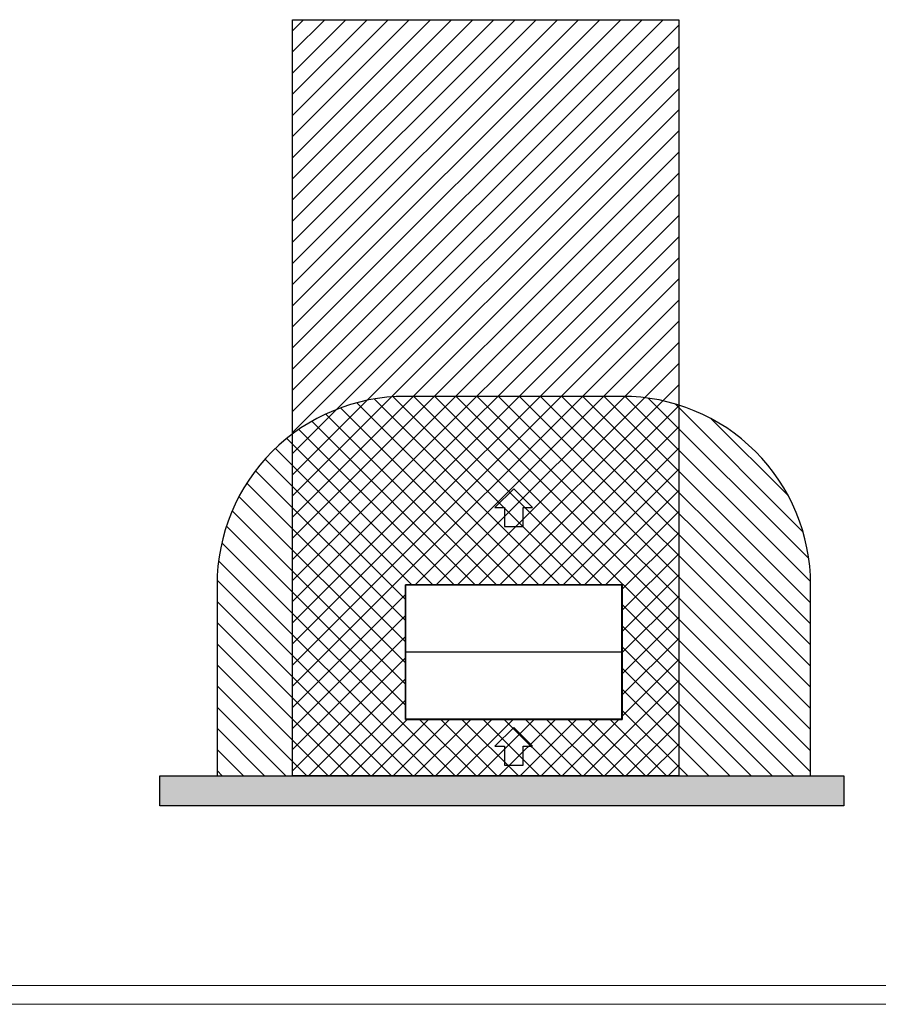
# Model space of a CAD drawing. Header units: millimetres. Extents: x 0 to 39025, y -31299 to 8400.
# Tile 71 of 209: x 4556 to 9113, y -15649 to -10421. Entities that reach past the tile are written whole.
import ezdxf

# ---------------------------------------------------------------- set-up
doc = ezdxf.new("R2010")
doc.units = ezdxf.units.MM
for name, color, linetype in [('ANOTACIJE', 7, 'Continuous'), ('FORMAT', 7, 'Continuous'), ('ODMIKI funkcionalni', 253, 'Continuous'), ('ODMIKI varnostni', 252, 'Continuous'), ('SREDNJICE_IN_TOCKE', 252, 'Continuous')]:
    doc.layers.add(name, color=color, linetype=linetype)

# ---------------------------------------------------------------- blocks, each defined once
blk = doc.blocks.new('Adapt 2 S (zgoraj)')
at = {"linetype": 'Continuous'}
for p, q in [((0, 712.1), (0, 713)), ((0, 712.1), (0, 358.5)), ((1, 712.1), (1, 358.5)), ((1149, 712.1), (1, 712.1)), ((1, 712.1), (1, 712.1)), ((1, 712.1), (4.5, 712.1)), ((2, 713.3), (3.9, 713.6)), ((2, 712.1), (2, 713.3)), ((3.9, 713.6), (4.4, 712.1)), ((4.5, 712.1), (4.5, 715)), ((4.5, 715), (1145.5, 715)), ((6.5, 715), (957.5, 715)), ((957.5, 715), (957.5, 715)), ((957.5, 715), (1026.5, 715)), ((1026.5, 715), (1026.5, 715)), ((1026.5, 715), (1028.5, 715)), ((1028.5, 715), (1028.5, 715)), ((1097.5, 715), (1028.5, 715)), ((1097.5, 715), (1097.5, 715)), ((1097.5, 715), (1143.5, 715)), ((1145.5, 712.1), (1145.5, 715)), ((1149, 712.1), (1145.5, 712.1)), ((1146.1, 713.6), (1145.6, 712.1)), ((1148, 713.3), (1146.1, 713.6)), ((1148, 713.3), (1148, 712.1)), ((1149, 358.5), (1149, 712.1)), ((1149, 712.1), (1149, 712.1)), ((1150, 712.1), (1150, 713)), ((1150, 358.5), (1150, 712.1)), ((0, 636.6), (-1, 632.4)), ((1151, 632.4), (1150, 636.6)), ((0, 357.6), (0, 358.5)), ((0, 357.6), (1, 357.6)), ((0, 357.6), (0, 357.4)), ((0, 357.4), (0, 356.5)), ((0, 357.4), (1, 357.4)), ((0, 356.5), (0, 2.9)), ((1, 357.5), (1, 358.5)), ((1, 357.6), (1, 357.4)), ((1149, 357.5), (1, 357.5)), ((1, 357.5), (1, 357.4)), ((1149, 357.4), (1, 357.4)), ((1, 356.4), (1, 357.4)), ((1, 2.8), (1, 356.4)), ((1149, 357.5), (1149, 358.5)), ((1150, 357.6), (1149, 357.6)), ((1149, 357.4), (1149, 357.6)), ((1149, 357.4), (1149, 357.5)), ((1150, 357.4), (1149, 357.4)), ((1149, 356.4), (1149, 357.4)), ((1149, 2.8), (1149, 356.4)), ((1150, 357.6), (1150, 358.5)), ((1150, 357.4), (1150, 357.6)), ((1150, 357.4), (1150, 356.5)), ((1150, 2.9), (1150, 356.5)), ((0, 2.9), (0, 2)), ((1, 2.8), (1149, 2.8)), ((1, 2.8), (4.5, 2.8)), ((1, 2.8), (1, 2.8)), ((2, 1.7), (2, 2.8)), ((2, 1.7), (3.9, 1.3)), ((3.9, 1.3), (4.4, 2.8)), ((4.5, 2.8), (4.5, 0)), ((1145.5, 0), (4.5, 0)), ((6.5, 0), (6.5, 0)), ((1143.5, 0), (1143.5, 0)), ((1149, 2.8), (1145.5, 2.8)), ((1145.5, 2.8), (1145.5, 0)), ((1146.1, 1.3), (1145.6, 2.8)), ((1148, 1.7), (1146.1, 1.3)), ((1148, 2.8), (1148, 1.7)), ((1149, 2.8), (1149, 2.8)), ((1150, 2.9), (1150, 2)), ((1143.5, 0), (6.5, 0))]:
    blk.add_line(p, q, dxfattribs=at)
at = {"linetype": 'Continuous', "flags": 128}
for points in [[(6.2, 715), (6.3, 715), (6.5, 715)], [(1143.8, 715), (1143.7, 715), (1143.5, 715)], [(1, 358.5), (0.6, 358.5), (0.3, 358.5), (0.1, 358.5), (0, 358.5), (0.1, 358.5), (0.3, 358.5), (0.6, 358.5), (1, 358.5)], [(1, 356.5), (0.6, 356.5), (0.3, 356.5), (0.1, 356.5), (0, 356.5), (0.1, 356.4), (0.3, 356.4), (0.6, 356.4), (1, 356.4)], [(1, 358.5), (1, 358.5), (1, 358.5), (1, 358.5), (1, 358.5), (1, 358.5), (1, 358.5), (1, 358.5), (1, 358.5)], [(1, 357.6), (1, 357.6), (1, 357.6)], [(1, 357.4), (1, 357.4), (1, 357.4)], [(1, 356.5), (1, 356.5), (1, 356.5), (1, 356.5), (1, 356.5), (1, 356.5), (1, 356.5), (1, 356.5), (1, 356.5)], [(1149, 358.5), (1149.4, 358.5), (1149.7, 358.5), (1149.9, 358.5), (1150, 358.5), (1149.9, 358.5), (1149.7, 358.5), (1149.4, 358.5), (1149, 358.5)], [(1149, 358.5), (1149, 358.5), (1149, 358.5), (1149, 358.5), (1149, 358.5), (1149, 358.5), (1149, 358.5), (1149, 358.5), (1149, 358.5)], [(1149, 357.6), (1149, 357.6), (1149, 357.6)], [(1149, 357.4), (1149, 357.4), (1149, 357.4)], [(1149, 356.4), (1149.4, 356.4), (1149.7, 356.4), (1149.9, 356.4), (1150, 356.5), (1149.9, 356.5), (1149.7, 356.5), (1149.4, 356.5), (1149, 356.5)], [(1149, 356.5), (1149, 356.5), (1149, 356.5), (1149, 356.5), (1149, 356.5), (1149, 356.5), (1149, 356.5), (1149, 356.5), (1149, 356.5)], [(6.2, 0), (6.3, 0), (6.5, 0)], [(1143.8, 0), (1143.7, 0), (1143.5, 0)]]:
    blk.add_lwpolyline(points, dxfattribs=at)
at = {"linetype": 'Continuous'}
for centre, radius, start, end in [((0.8, 700.1), 12.1, 88.7527, 93.7467), ((1149.2, 700.1), 12.1, 86.2533, 91.2473), ((23.4, 626.8), 25, 167.1604, 200.6097), ((1126.6, 626.8), 25, 339.3903, 12.8396), ((0.9, 347), 10.6, 89.2614, 94.9268), ((0.9, 368), 10.6, 265.0732, 270.7386), ((1149.1, 347), 10.6, 85.0732, 90.7386), ((1149.1, 368), 10.6, 269.2614, 274.9268), ((0.8, 14.9), 12.1, 266.2533, 271.2473), ((1149.2, 14.9), 12.1, 268.7527, 273.7467)]:
    blk.add_arc(centre, radius, start, end, dxfattribs=at)
for points, knots in [([(3.9, 713.6), (3.8, 713.8), (3.7, 714), (3.4, 714.4), (3.2, 714.6), (2.8, 714.8), (2.6, 714.9), (2.2, 715), (1.9, 715), (1.5, 714.9), (1.2, 714.8), (0.8, 714.6), (0.6, 714.5), (0.3, 714.1), (0.2, 713.9), (0, 713.4), (0, 713.2), (0, 713)], [0, 0, 0, 0, 0.125, 0.125, 0.25, 0.25, 0.375, 0.375, 0.5, 0.5, 0.625, 0.625, 0.75, 0.75, 0.875, 0.875, 1, 1, 1, 1]), ([(0, 713), (0, 713), (0.1, 713), (0.3, 713.1), (0.4, 713.1), (0.8, 713.2), (1, 713.2), (1.5, 713.2), (1.7, 713.3), (2, 713.3)], [0, 0, 0, 0, 0.25, 0.25, 0.5, 0.5, 0.75, 0.75, 1, 1, 1, 1]), ([(2.9, 713.4), (2.8, 713.5), (2.8, 713.7), (2.5, 713.8), (2.2, 714), (1.8, 714), (1.5, 713.9), (1.2, 713.6), (1, 713.3), (1, 713.1), (1, 713)], [0, 0, 0, 0, 0.0664783, 0.1998386, 0.3331988, 0.466559, 0.5999193, 0.7332795, 0.8666398, 1, 1, 1, 1]), ([(1150, 713), (1150, 713.2), (1150, 713.4), (1149.8, 713.9), (1149.7, 714.1), (1149.4, 714.5), (1149.2, 714.6), (1148.8, 714.8), (1148.5, 714.9), (1148.1, 715), (1147.8, 715), (1147.4, 714.9), (1147.2, 714.8), (1146.8, 714.6), (1146.6, 714.4), (1146.3, 714), (1146.2, 713.8), (1146.1, 713.6)], [0, 0, 0, 0, 0.125, 0.125, 0.25, 0.25, 0.375, 0.375, 0.5, 0.5, 0.625, 0.625, 0.75, 0.75, 0.875, 0.875, 1, 1, 1, 1]), ([(1149, 713), (1149, 713.1), (1149, 713.3), (1148.8, 713.6), (1148.5, 713.9), (1148.2, 714), (1147.8, 714), (1147.5, 713.8), (1147.2, 713.7), (1147.2, 713.5), (1147.1, 713.4)], [0, 0, 0, 0, 0.13336, 0.26672, 0.400081, 0.533441, 0.666801, 0.800161, 0.933522, 1, 1, 1, 1]), ([(1148, 713.3), (1148.3, 713.3), (1148.5, 713.2), (1149, 713.2), (1149.2, 713.2), (1149.6, 713.1), (1149.7, 713.1), (1149.9, 713), (1150, 713), (1150, 713)], [0, 0, 0, 0, 0.25, 0.25, 0.5, 0.5, 0.75, 0.75, 1, 1, 1, 1]), ([(2, 1.7), (1.7, 1.7), (1.5, 1.7), (1, 1.8), (0.8, 1.8), (0.4, 1.8), (0.3, 1.9), (0.1, 1.9), (0, 1.9), (0, 2)], [0, 0, 0, 0, 0.25, 0.25, 0.5, 0.5, 0.75, 0.75, 1, 1, 1, 1]), ([(0, 2), (0, 1.7), (0, 1.5), (0.2, 1.1), (0.3, 0.9), (0.6, 0.5), (0.8, 0.3), (1.2, 0.1), (1.5, 0), (1.9, 0), (2.2, 0), (2.6, 0.1), (2.8, 0.1), (3.2, 0.4), (3.4, 0.6), (3.7, 0.9), (3.8, 1.1), (3.9, 1.4)], [0, 0, 0, 0, 0.125, 0.125, 0.25, 0.25, 0.375, 0.375, 0.5, 0.5, 0.625, 0.625, 0.75, 0.75, 0.875, 0.875, 1, 1, 1, 1]), ([(1, 2), (1, 1.9), (1, 1.6), (1.2, 1.3), (1.5, 1.1), (1.8, 1), (2.2, 1), (2.5, 1.1), (2.8, 1.3), (2.8, 1.5), (2.9, 1.5)], [0, 0, 0, 0, 0.13336, 0.26672, 0.400081, 0.533441, 0.666801, 0.800161, 0.933522, 1, 1, 1, 1]), ([(1146.1, 1.4), (1146.2, 1.1), (1146.3, 0.9), (1146.6, 0.6), (1146.8, 0.4), (1147.2, 0.1), (1147.4, 0.1), (1147.8, 0), (1148.1, 0), (1148.5, 0), (1148.8, 0.1), (1149.2, 0.3), (1149.4, 0.5), (1149.7, 0.9), (1149.8, 1.1), (1150, 1.5), (1150, 1.7), (1150, 2)], [0, 0, 0, 0, 0.125, 0.125, 0.25, 0.25, 0.375, 0.375, 0.5, 0.5, 0.625, 0.625, 0.75, 0.75, 0.875, 0.875, 1, 1, 1, 1]), ([(1147.1, 1.5), (1147.2, 1.5), (1147.2, 1.3), (1147.5, 1.1), (1147.8, 1), (1148.2, 1), (1148.5, 1.1), (1148.8, 1.3), (1149, 1.6), (1149, 1.9), (1149, 2)], [0, 0, 0, 0, 0.0664783, 0.1998386, 0.3331988, 0.466559, 0.5999193, 0.7332795, 0.8666398, 1, 1, 1, 1]), ([(1150, 2), (1150, 1.9), (1149.9, 1.9), (1149.7, 1.9), (1149.6, 1.8), (1149.2, 1.8), (1149, 1.8), (1148.5, 1.7), (1148.3, 1.7), (1148, 1.7)], [0, 0, 0, 0, 0.25, 0.25, 0.5, 0.5, 0.75, 0.75, 1, 1, 1, 1])]:
    blk.add_open_spline(points, degree=3, knots=knots, dxfattribs=at)
blk = doc.blocks.new('PUŠČICA')
at = {"ltscale": 10}
for p, q in [((0, 0), (-50, 50)), ((-50, 50), (-50, 25)), ((-100, 25), (-100, -25)), ((-50, 25), (-100, 25)), ((-50, -50), (0, 0)), ((-100, -25), (-50, -25)), ((-50, -25), (-50, -50))]:
    blk.add_line(p, q, dxfattribs=at)

msp = doc.modelspace()

# ---------------------------------------------------------------- hatches: boundary and pattern name
at = {"layer": 'ODMIKI funkcionalni'}
h = msp.add_hatch(dxfattribs=at)
h.set_pattern_fill('ANSI31', color=256, scale=25)
h.set_pattern_definition([(45, (0, -17494.41), (-56.1266, 56.1266), [])])
h.paths.add_polyline_path([(8053.6, -10421.3), (6003.6, -10421.3), (6003.6, -14436.3), (8053.6, -14436.3)])
h.paths.add_polyline_path([(7753.6, -13421.3), (7753.6, -14136.3), (6603.6, -14136.3), (6603.6, -13421.3)], flags=16)
h.paths.add_polyline_path([(6604.7, -13778.9), (6604.7, -14134.6), (6605.7, -14134.7), (6605.7, -14134.3), (6605.2, -13778.9)], flags=0)
h.paths.add_polyline_path([(7752.6, -13777.8), (7753.6, -13777.8), (7753.6, -13779.9), (7752.6, -13779.9), (7752.6, -14134.6), (7751.5, -14134.7), (7751.5, -14134.3), (7752.6, -13423.1), (7752.6, -13423.1)], flags=0)
h.paths.add_polyline_path([(6605.7, -13423.3), (6605.7, -13423), (6602.7, -13423.3)], flags=16)
at = {"layer": 'ODMIKI varnostni'}
h = msp.add_hatch(dxfattribs=at)
h.set_pattern_fill('ANSI31', color=256, scale=25, angle=90)
h.set_pattern_definition([(135, (0, -1844.98), (-56.1266, -56.1266), [])])
h.paths.add_polyline_path([(7753.6, -12421.3), (6603.6, -12421.3, 0.414214), (5603.6, -13421.3), (5603.6, -14436.3), (8753.6, -14436.3), (8753.6, -13421.3, 0.414214)])
h.paths.add_polyline_path([(7753.6, -13421.3), (7753.6, -14136.3), (6603.6, -14136.3), (6603.6, -13421.3)], flags=16)
h.paths.add_polyline_path([(6604.7, -13778.9), (6604.7, -14134.6), (6605.7, -14134.7), (6605.7, -14134.3), (6605.2, -13778.9)], flags=0)
h.paths.add_polyline_path([(7751.5, -13423.3), (7751.5, -13423), (7752.6, -13423.1), (7752.6, -13777.8), (7753.6, -13777.8), (7753.6, -13779.9), (7752.6, -13779.9), (7752.6, -14134.6), (7751.5, -14134.7), (7751.5, -14134.3), (7752.6, -13423.3)], flags=0)
h = msp.add_hatch(color=256, dxfattribs=at)
h.dxf.hatch_style = 1
h.paths.add_polyline_path([(8929.9, -14436.3), (5300.4, -14436.3), (5300.4, -14595.9), (8929.9, -14595.9)])

# ---------------------------------------------------------------- linework, layer by layer
at = {"layer": 'FORMAT', "color": 7, "linetype": 'Continuous', "lineweight": 18, "ltscale": 27}
for p, q in [((500, -15549.4), (18468, -15549.4)), ((0, -15649.4), (18568, -15649.4))]:
    msp.add_line(p, q, dxfattribs=at)
at = {"layer": 'ODMIKI funkcionalni'}
for points in [[(8053.6, -10421.3), (8053.6, -14436.3), (6003.6, -14436.3), (6003.6, -10421.3)], [(6603.6, -13421.3), (7753.6, -13421.3), (7753.6, -14136.3), (6603.6, -14136.3)]]:
    msp.add_lwpolyline(points, close=True, dxfattribs=at)
at = {"layer": 'ODMIKI varnostni'}
msp.add_lwpolyline([(5603.6, -14436.3), (8753.6, -14436.3), (8753.6, -13421.3, 0.414214), (7753.6, -12421.3), (6603.6, -12421.3, 0.414214), (5603.6, -13421.3)], format="xyb", close=True, dxfattribs=at)
msp.add_lwpolyline([(7753.6, -13421.3), (6603.6, -13421.3), (6603.6, -14136.3), (7753.6, -14136.3)], close=True, dxfattribs=at)
at = {"layer": 'SREDNJICE_IN_TOCKE'}
msp.add_lwpolyline([(5300.4, -14436.3), (8929.9, -14436.3), (8929.9, -14595.9), (5300.4, -14595.9)], close=True, dxfattribs=at)

# ---------------------------------------------------------------- block references
at = {"color": 1}
msp.add_blockref('Adapt 2 S (zgoraj)', (6603.6, -14136.3), dxfattribs=at)
at = {"layer": 'ANOTACIJE', "xscale": 2, "yscale": 2, "zscale": 2, "rotation": 90}
for p in [(7178.6, -12912.2), (7178.6, -14179.2)]:
    msp.add_blockref('PUŠČICA', p, dxfattribs=at)

doc.saveas('drawing.dxf')
